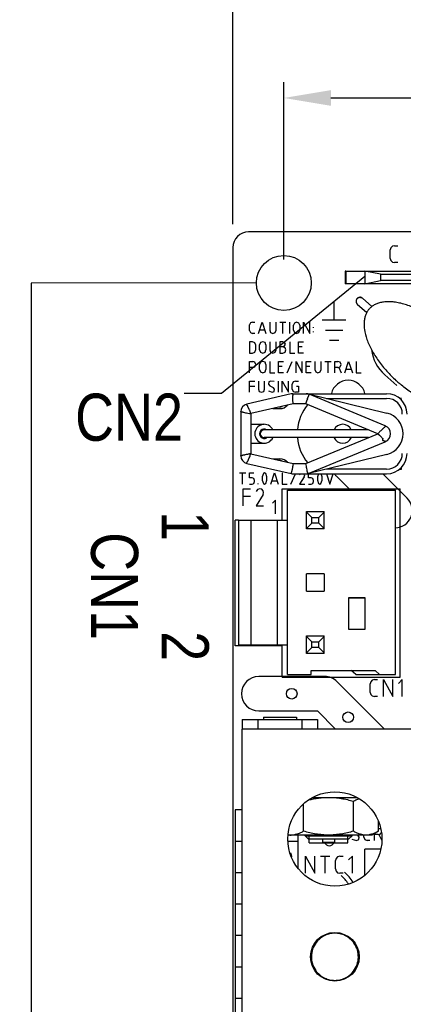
# Model space of a CAD drawing. Header units: millimetres. Extents: x 0 to 417, y 0 to 294.
# Tile 6 of 19: x 83 to 108, y 196 to 259. Entities that reach past the tile are written whole.
import ezdxf

# ---------------------------------------------------------------- set-up
doc = ezdxf.new("R2010")
doc.units = ezdxf.units.MM
for name, color, linetype in [('3105456700_MDXF_CONTINUOUS_LINE', 7, 'Continuous'), ('3110110100_MDXF_CONTINUOUS_LINE', 7, 'Continuous'), ('CY_DXF_CONTINUOUS_LINE', 7, 'Continuous'), ('HEAT_SINK-1_DXF_CONTINUOUS_LINE', 7, 'Continuous'), ('HSK-1_DXF_CONTINUOUS_LINE', 7, 'Continuous'), ('INPUT_171813DXF_CONTINUOUS_LINE', 7, 'Continuous'), ('MDS-300APB18_AA_DXF_TEXT', 7, 'Continuous'), ('MDS-300APB18_AA_PCDXF_DIMENSION', 7, 'Continuous'), ('MDS-300APB18DXF_CONTINUOUS_LINE', 7, 'Continuous'), ('PIN_DXF_CONTINUOUS_LINE', 7, 'Continuous'), ('Q5_Q6_DXF_CONTINUOUS_LINE', 7, 'Continuous'), ('RESISTANCE_DXF_CONTINUOUS_LINE', 7, 'Continuous'), ('SPACER_DXF_CONTINUOUS_LINE', 7, 'Continuous'), ('TAP_TONGUE_DXF_CONTINUOUS_LINE', 7, 'Continuous'), ('TAP_TONGUE_DXF_TEXT', 7, 'Continuous'), ('TUBE_DXF_CONTINUOUS_LINE', 7, 'Continuous')]:
    doc.layers.add(name, color=color, linetype=linetype)
doc.styles.get("Standard").update_dxf_attribs({"font": 'ARIALN.TTF'})
doc.dimstyles.new('DIMSTYLE_1', dxfattribs={"dimtxt": 3, "dimasz": 3, "dimexe": 1, "dimexo": 1.5, "dimgap": 0.75, "dimtad": 1, "dimdec": 1, "dimzin": 0, "dimdsep": 46, "dimtxsty": 'STANDARD', "dimblk": '_FILLED', "dimblk1": '_FILLED', "dimblk2": '_FILLED', "dimcen": 0.09, "dimadec": 0, "dimazin": 0, "dimtol": 1, "dimtp": 0.5, "dimtm": 0.5, "dimtfac": 1, "dimtdec": 1, "dimtofl": 0, "dimtmove": 0, "dimatfit": 3, "dimldrblk": '_FILLED', "dimfxl": 1, "dimtolj": 1, "dimtzin": 0, "dimarcsym": 0})
doc.dimstyles.new('DIMSTYLE_2', dxfattribs={"dimtxt": 3, "dimasz": 3, "dimexe": 1, "dimexo": 1.5, "dimgap": 0.75, "dimtad": 1, "dimdec": 1, "dimzin": 0, "dimdsep": 46, "dimtxsty": 'STANDARD', "dimblk": '_FILLED', "dimblk1": '_FILLED', "dimblk2": '_FILLED', "dimcen": 0.09, "dimadec": 0, "dimazin": 0, "dimtp": 1e-06, "dimtm": 1e-06, "dimtfac": 1, "dimtdec": 1, "dimtofl": 0, "dimtmove": 0, "dimatfit": 3, "dimldrblk": '_FILLED', "dimfxl": 1, "dimtolj": 1, "dimtzin": 0, "dimarcsym": 0})
doc.dimstyles.get("Standard").update_dxf_attribs({"dimtxt": 0.18, "dimasz": 0.18, "dimexe": 0.18, "dimexo": 0.0625, "dimgap": 0.09, "dimtad": 0, "dimtih": 1, "dimtoh": 1, "dimdec": 4, "dimzin": 0, "dimdsep": 46, "dimtxsty": 'STANDARD', "dimcen": 0.09, "dimadec": 0, "dimazin": 0, "dimtfac": 1, "dimtdec": 4, "dimtofl": 0, "dimtmove": 0, "dimatfit": 3, "dimfxl": 1, "dimtolj": 1, "dimtzin": 0, "dimarcsym": 0})

# ---------------------------------------------------------------- blocks, each defined once
blk = doc.blocks.new('_FILLED')
at = {"color": 0, "linetype": 'ByBlock'}
blk.add_solid([(0, 0), (-1, 0.167), (-1, -0.167)], dxfattribs=at)
blk = doc.blocks.new('*D6')
at = {"layer": 'Defpoints', "color": 0, "linetype": 'Continuous'}
for p in [(221.039, 254.138), (100.239, 242.363), (221.039, 242.363)]:
    blk.add_point(p, dxfattribs=at)
at = {"layer": 'MDS-300APB18_AA_PCDXF_DIMENSION', "color": 0, "linetype": 'Continuous', "lineweight": -2}
for p, q in [((100.239, 243.863), (100.239, 255.138)), ((221.039, 243.863), (221.039, 255.138)), ((103.239, 254.138), (218.039, 254.138))]:
    blk.add_line(p, q, dxfattribs=at)
at = {"layer": 'MDS-300APB18_AA_PCDXF_DIMENSION', "color": 0, "linetype": 'Continuous', "lineweight": -2, "xscale": 3, "yscale": 3, "zscale": 3, "rotation": 180}
blk.add_blockref('_FILLED', (100.239, 254.138), dxfattribs=at)
at = {"layer": 'MDS-300APB18_AA_PCDXF_DIMENSION', "color": 0, "linetype": 'Continuous', "lineweight": -2, "xscale": 3, "yscale": 3, "zscale": 3}
blk.add_blockref('_FILLED', (221.039, 254.138), dxfattribs=at)
at = {"layer": 'MDS-300APB18_AA_PCDXF_DIMENSION', "color": 0, "linetype": 'Continuous', "insert": (160.639, 257.888), "char_height": 3, "attachment_point": 2}
blk.add_mtext('\\A1;*120.8', dxfattribs=at)
blk = doc.blocks.new('*D8')
at = {"layer": 'Defpoints', "color": 0, "linetype": 'Continuous'}
for p in [(224.289, 265.121), (96.989, 244.613), (224.289, 244.613)]:
    blk.add_point(p, dxfattribs=at)
at = {"layer": 'MDS-300APB18_AA_PCDXF_DIMENSION', "color": 0, "linetype": 'Continuous', "lineweight": -2}
for p, q in [((96.989, 246.113), (96.989, 266.121)), ((224.289, 246.113), (224.289, 266.121)), ((99.989, 265.121), (221.289, 265.121))]:
    blk.add_line(p, q, dxfattribs=at)
at = {"layer": 'MDS-300APB18_AA_PCDXF_DIMENSION', "color": 0, "linetype": 'Continuous', "lineweight": -2, "xscale": 3, "yscale": 3, "zscale": 3, "rotation": 180}
blk.add_blockref('_FILLED', (96.989, 265.121), dxfattribs=at)
at = {"layer": 'MDS-300APB18_AA_PCDXF_DIMENSION', "color": 0, "linetype": 'Continuous', "lineweight": -2, "xscale": 3, "yscale": 3, "zscale": 3}
blk.add_blockref('_FILLED', (224.289, 265.121), dxfattribs=at)
at = {"layer": 'MDS-300APB18_AA_PCDXF_DIMENSION', "color": 0, "linetype": 'Continuous', "insert": (160.639, 268.871), "char_height": 3, "attachment_point": 2}
blk.add_mtext('\\A1;*127.3±0.5', dxfattribs=at)

msp = doc.modelspace()

# ---------------------------------------------------------------- linework, layer by layer
at = {"layer": '3105456700_MDXF_CONTINUOUS_LINE', "color": 7, "linetype": 'Continuous'}
for p, q in [((101.589, 207.163), (101.589, 207.213)), ((101.589, 207.163), (101.789, 206.963)), ((101.589, 207.163), (104.589, 207.163)), ((101.789, 206.963), (104.389, 206.963)), ((104.589, 207.163), (104.389, 206.963)), ((104.589, 207.163), (104.589, 207.213)), ((101.859, 206.713), (104.318, 206.713))]:
    msp.add_line(p, q, dxfattribs=at)
at = {"layer": '3105456700_MDXF_CONTINUOUS_LINE', "color": 2, "linetype": 'Continuous'}
for p, q in [((101.859, 206.713), (101.859, 207.213)), ((104.318, 206.713), (104.318, 207.213))]:
    msp.add_line(p, q, dxfattribs=at)
at = {"layer": '3110110100_MDXF_CONTINUOUS_LINE', "color": 7, "linetype": 'Continuous'}
for p, q in [((104.676, 207.458), (104.676, 209.367)), ((101.501, 207.458), (101.501, 209.193)), ((106.264, 207.458), (106.264, 208.084)), ((105.839, 207.213), (100.514, 207.213)), ((106.264, 207.458), (105.839, 207.213))]:
    msp.add_line(p, q, dxfattribs=at)
msp.add_arc((100.707, 208.422), 1.209, 260.86839, 269.98018, dxfattribs=at)
for points, knots in [([(101.821, 209.452), (102.028, 209.502), (102.343, 209.563), (102.768, 209.605), (102.982, 209.613), (103.089, 209.613)], [0, 0, 0, 0, 0.499913, 0.749956, 1, 1, 1, 1]), ([(103.089, 209.613), (103.223, 209.613), (103.492, 209.601), (103.892, 209.551), (104.287, 209.473), (104.547, 209.404), (104.676, 209.367)], [0, 0, 0, 0, 0.249991, 0.499985, 0.749988, 1, 1, 1, 1]), ([(104.676, 209.367), (104.704, 209.383), (104.815, 209.444), (104.93, 209.497), (105.019, 209.529)], [0, 0, 0, 0, 0.255683, 1, 1, 1, 1]), ([(101.501, 207.458), (101.437, 207.422), (101.31, 207.354), (101.112, 207.275), (100.911, 207.224), (100.774, 207.213), (100.707, 207.213)], [0, 0, 0, 0, 0.261643, 0.514497, 0.759594, 1, 1, 1, 1]), ([(103.089, 207.213), (102.954, 207.213), (102.686, 207.224), (102.285, 207.274), (101.89, 207.353), (101.63, 207.421), (101.501, 207.458)], [0, 0, 0, 0, 0.249991, 0.499985, 0.749988, 1, 1, 1, 1]), ([(104.676, 207.458), (104.547, 207.421), (104.287, 207.353), (103.892, 207.274), (103.492, 207.224), (103.223, 207.213), (103.089, 207.213)], [0, 0, 0, 0, 0.250012, 0.500015, 0.750009, 1, 1, 1, 1]), ([(105.47, 207.213), (105.403, 207.213), (105.267, 207.224), (105.065, 207.275), (104.867, 207.354), (104.74, 207.422), (104.676, 207.458)], [0, 0, 0, 0, 0.240405, 0.485503, 0.738357, 1, 1, 1, 1]), ([(106.264, 207.458), (106.201, 207.422), (106.073, 207.354), (105.875, 207.275), (105.674, 207.224), (105.538, 207.213), (105.47, 207.213)], [0, 0, 0, 0, 0.261643, 0.514497, 0.759595, 1, 1, 1, 1])]:
    msp.add_open_spline(points, degree=3, knots=knots, dxfattribs=at)
at = {"layer": 'CY_DXF_CONTINUOUS_LINE', "color": 7, "linetype": 'Continuous'}
for p, q in [((105.244, 241.395), (105.237, 241.402)), ((105.244, 241.395), (105.247, 241.393)), ((105.247, 241.393), (105.855, 240.865)), ((105.247, 241.393), (105.247, 241.393)), ((104.916, 241.019), (104.919, 241.016)), ((104.919, 241.016), (105.527, 240.487)), ((104.919, 241.016), (104.919, 241.016))]:
    msp.add_line(p, q, dxfattribs=at)
for points in [[(104.902, 241.362), (104.878, 241.33), (104.86, 241.296), (104.847, 241.259), (104.84, 241.221), (104.839, 241.183), (104.844, 241.145), (104.854, 241.109), (104.87, 241.076), (104.889, 241.047), (104.911, 241.023), (104.916, 241.019)], [(105.237, 241.402), (105.211, 241.419), (105.181, 241.433), (105.147, 241.444), (105.113, 241.449), (105.077, 241.45), (105.043, 241.445), (105.011, 241.436), (104.982, 241.424), (104.956, 241.409), (104.933, 241.392), (104.912, 241.373), (104.902, 241.362)]]:
    msp.add_lwpolyline(points, dxfattribs=at)
for centre, radius, start, end in [((105.106, 241.184), 0.266, 139.00227, 143.61698), ((105.107, 241.184), 0.267, 134.20718, 138.99907), ((105.106, 241.185), 0.265, 131.79497, 134.20132), ((113.345, 242.658), 8.817, 227.4691, 228.96433), ((113.337, 242.665), 8.817, 229.03602, 230.53125)]:
    msp.add_arc(centre, radius, start, end, dxfattribs=at)
for points, knots in [([(104.892, 241.342), (104.874, 241.317), (104.846, 241.262), (104.837, 241.171), (104.86, 241.085), (104.895, 241.038), (104.916, 241.019)], [0, 0, 0, 0, 0.260061, 0.513768, 0.75958, 1, 1, 1, 1]), ([(104.929, 241.383), (104.951, 241.402), (105.002, 241.434), (105.088, 241.453), (105.174, 241.441), (105.223, 241.413), (105.244, 241.396)], [0, 0, 0, 0, 0.259997, 0.513459, 0.759259, 1, 1, 1, 1]), ([(110.574, 239.479), (110.372, 239.654), (109.946, 239.991), (109.374, 240.363), (108.89, 240.623), (108.523, 240.793), (108.157, 240.935), (107.798, 241.046), (107.451, 241.123), (107.121, 241.165), (106.813, 241.172), (106.531, 241.145), (106.277, 241.086), (106.054, 240.997), (105.864, 240.882), (105.705, 240.743), (105.575, 240.583), (105.473, 240.398), (105.398, 240.186), (105.354, 239.947), (105.344, 239.683), (105.379, 239.282), (105.525, 238.735), (105.834, 238.063), (106.265, 237.386), (106.788, 236.743), (107.181, 236.347), (107.385, 236.161)], [0, 0, 0, 0, 0.074704, 0.151857, 0.190381, 0.22825, 0.264966, 0.300103, 0.3333, 0.364308, 0.392972, 0.419291, 0.44339, 0.465538, 0.486113, 0.505453, 0.524206, 0.543524, 0.564258, 0.586728, 0.611259, 0.638108, 0.698927, 0.768518, 0.844348, 0.922722, 1, 1, 1, 1]), ([(110.574, 239.479), (110.776, 239.304), (111.169, 238.928), (111.616, 238.414), (111.941, 237.971), (112.161, 237.631), (112.353, 237.288), (112.512, 236.948), (112.636, 236.615), (112.724, 236.294), (112.774, 235.99), (112.787, 235.707), (112.764, 235.448), (112.707, 235.215), (112.619, 235.01), (112.504, 234.833), (112.363, 234.682), (112.194, 234.555), (111.995, 234.452), (111.764, 234.375), (111.504, 234.328), (111.102, 234.307), (110.54, 234.375), (109.831, 234.588), (109.101, 234.921), (108.391, 235.349), (107.945, 235.683), (107.732, 235.859)], [0, 0, 0, 0, 0.074704, 0.151857, 0.190381, 0.22825, 0.264966, 0.300103, 0.3333, 0.364308, 0.392972, 0.419291, 0.44339, 0.465538, 0.486113, 0.505453, 0.524206, 0.543524, 0.564258, 0.586728, 0.611259, 0.638108, 0.698927, 0.768518, 0.844348, 0.922722, 1, 1, 1, 1])]:
    msp.add_open_spline(points, degree=3, knots=knots, dxfattribs=at)
at = {"layer": 'HEAT_SINK-1_DXF_CONTINUOUS_LINE', "color": 3, "linetype": 'Continuous'}
for p, q in [((98.939, 214.713), (98.939, 214.563)), ((98.939, 214.713), (101.039, 214.713)), ((101.039, 214.713), (101.039, 214.563)), ((97.589, 180.463), (97.589, 213.963)), ((155.489, 213.963), (97.589, 213.963))]:
    msp.add_line(p, q, dxfattribs=at)
for centre, radius in [((103.489, 206.963), 3), ((103.489, 199.463), 1.55)]:
    msp.add_circle(centre, radius, dxfattribs=at)
at = {"layer": 'HSK-1_DXF_CONTINUOUS_LINE', "color": 7, "linetype": 'Continuous'}
for centre, start, end in [((103.489, 199.465), 35.53529, 64.85943), ((103.488, 199.46), 215.53529, 244.85943)]:
    msp.add_arc(centre, 1.498, start, end, dxfattribs=at)
for points, knots in [([(102.852, 200.821), (102.797, 200.795), (102.587, 200.68), (102.405, 200.515), (102.297, 200.373)], [0, 0, 0, 0, 0.253162, 1, 1, 1, 1]), ([(103.489, 200.963), (103.377, 200.96), (103.158, 200.936), (102.948, 200.866), (102.852, 200.821)], [0, 0, 0, 0, 0.51256, 1, 1, 1, 1]), ([(104.125, 200.821), (104.029, 200.866), (103.819, 200.936), (103.601, 200.96), (103.489, 200.963)], [0, 0, 0, 0, 0.487691, 1, 1, 1, 1]), ([(102.297, 200.373), (102.2, 200.245), (102.047, 199.96), (101.966, 199.487), (102.032, 199.011), (102.176, 198.721), (102.27, 198.59)], [0, 0, 0, 0, 0.253796, 0.499461, 0.74541, 1, 1, 1, 1]), ([(104.68, 198.553), (104.778, 198.681), (104.93, 198.966), (105.011, 199.438), (104.945, 199.914), (104.801, 200.204), (104.708, 200.336)], [0, 0, 0, 0, 0.253796, 0.499461, 0.74541, 1, 1, 1, 1]), ([(102.852, 198.104), (102.949, 198.059), (103.158, 197.989), (103.377, 197.966), (103.489, 197.963)], [0, 0, 0, 0, 0.487691, 1, 1, 1, 1]), ([(103.489, 197.963), (103.601, 197.966), (103.82, 197.989), (104.029, 198.059), (104.126, 198.105)], [0, 0, 0, 0, 0.51256, 1, 1, 1, 1]), ([(104.126, 198.105), (104.18, 198.13), (104.39, 198.245), (104.572, 198.411), (104.68, 198.553)], [0, 0, 0, 0, 0.253162, 1, 1, 1, 1])]:
    msp.add_open_spline(points, degree=3, knots=knots, dxfattribs=at)
at = {"layer": 'INPUT_171813DXF_CONTINUOUS_LINE', "color": 7, "linetype": 'Continuous'}
for p, q in [((100.463, 217.428), (100.463, 229.163)), ((100.463, 229.163), (107.346, 229.163)), ((107.346, 217.428), (107.346, 229.163)), ((101.682, 226.699), (101.682, 227.817)), ((101.682, 227.817), (102.8, 227.817)), ((102.012, 227.436), (101.682, 227.778)), ((102.8, 227.778), (102.469, 227.436)), ((102.8, 226.699), (102.8, 227.817)), ((97.339, 227.258), (97.339, 219.333)), ((97.339, 227.258), (100.463, 227.258)), ((98.126, 227.258), (98.126, 219.333)), ((99.828, 219.333), (99.828, 227.258)), ((101.682, 226.737), (102.012, 227.08)), ((102.012, 227.08), (102.012, 227.436)), ((102.012, 227.436), (102.469, 227.436)), ((102.469, 227.08), (102.012, 227.08)), ((102.469, 227.08), (102.469, 227.436)), ((102.469, 227.08), (102.8, 226.737)), ((102.8, 226.699), (101.682, 226.699)), ((101.682, 222.737), (101.682, 223.854)), ((102.8, 223.854), (101.682, 223.854)), ((102.8, 223.854), (102.8, 222.737)), ((101.682, 222.737), (102.8, 222.737)), ((104.374, 220.298), (104.374, 222.33)), ((104.374, 222.33), (105.39, 222.33)), ((105.39, 222.33), (105.39, 220.298)), ((105.39, 220.298), (104.374, 220.298)), ((101.682, 218.774), (101.682, 219.892)), ((101.682, 219.892), (102.8, 219.892)), ((102.012, 219.511), (101.682, 219.854)), ((102.012, 219.155), (102.012, 219.511)), ((102.012, 219.511), (102.469, 219.511)), ((102.8, 219.854), (102.469, 219.511)), ((102.469, 219.155), (102.469, 219.511)), ((102.8, 218.774), (102.8, 219.892)), ((97.339, 219.333), (100.463, 219.333)), ((101.682, 218.812), (102.012, 219.155)), ((102.8, 218.774), (101.682, 218.774)), ((102.469, 219.155), (102.012, 219.155)), ((102.469, 219.155), (102.8, 218.812)), ((101.987, 217.428), (101.987, 217.682)), ((101.987, 217.682), (106.051, 217.682)), ((104.816, 217.428), (104.527, 217.682)), ((106.051, 217.682), (106.34, 217.428)), ((100.463, 217.428), (101.987, 217.428)), ((104.816, 217.428), (107.346, 217.428))]:
    msp.add_line(p, q, dxfattribs=at)
at = {"layer": 'MDS-300APB18DXF_CONTINUOUS_LINE', "color": 7, "linetype": 'Continuous'}
for p, q in [((223.289, 245.613), (97.989, 245.613)), ((96.989, 244.613), (96.989, 170.113)), ((107.059, 244.594), (107.022, 244.466)), ((107.022, 243.924), (107.022, 244.466)), ((107.16, 244.695), (107.059, 244.594)), ((107.298, 244.732), (107.16, 244.695)), ((107.298, 244.732), (107.509, 244.732)), ((107.022, 243.924), (107.059, 243.786)), ((107.059, 243.786), (107.16, 243.694)), ((107.16, 243.694), (107.298, 243.658)), ((107.509, 243.658), (107.298, 243.658)), ((104.139, 243.113), (104.139, 242.313)), ((104.189, 243.113), (104.139, 243.113)), ((104.189, 242.313), (104.139, 242.313)), ((103.439, 240.013), (103.439, 241.213)), ((98.114, 239.819), (98.059, 239.69)), ((98.059, 239.332), (98.059, 239.69)), ((98.233, 239.874), (98.114, 239.819)), ((98.233, 239.874), (98.38, 239.874)), ((98.619, 239.148), (98.858, 239.874)), ((98.858, 239.874), (99.096, 239.148)), ((99.335, 239.874), (99.335, 239.35)), ((99.739, 239.35), (99.739, 239.874)), ((99.978, 239.874), (100.373, 239.874)), ((100.171, 239.148), (100.171, 239.874)), ((100.612, 239.148), (100.612, 239.874)), ((100.915, 239.81), (100.851, 239.672)), ((100.851, 239.35), (100.851, 239.672)), ((101.053, 239.874), (100.915, 239.81)), ((101.19, 239.81), (101.053, 239.874)), ((101.255, 239.672), (101.19, 239.81)), ((101.255, 239.672), (101.255, 239.35)), ((101.494, 239.148), (101.494, 239.874)), ((101.494, 239.874), (101.888, 239.148)), ((101.888, 239.148), (101.888, 239.874)), ((102.136, 239.506), (102.136, 239.552)), ((102.689, 240.013), (104.189, 240.013)), ((98.059, 239.332), (98.114, 239.203)), ((98.114, 239.203), (98.233, 239.148)), ((98.38, 239.148), (98.233, 239.148)), ((99.023, 239.35), (98.683, 239.35)), ((99.335, 239.35), (99.39, 239.203)), ((99.39, 239.203), (99.537, 239.148)), ((99.537, 239.148), (99.675, 239.203)), ((99.675, 239.203), (99.739, 239.35)), ((100.851, 239.35), (100.915, 239.203)), ((100.915, 239.203), (101.053, 239.148)), ((101.053, 239.148), (101.19, 239.203)), ((101.19, 239.203), (101.255, 239.35)), ((102.136, 239.231), (102.136, 239.268)), ((102.889, 239.363), (103.989, 239.363)), ((98.059, 238.616), (98.059, 237.899)), ((98.233, 238.616), (98.059, 238.616)), ((98.389, 238.551), (98.233, 238.616)), ((98.454, 238.395), (98.389, 238.551)), ((98.454, 238.12), (98.454, 238.395)), ((98.757, 238.561), (98.692, 238.423)), ((98.692, 238.101), (98.692, 238.423)), ((98.894, 238.616), (98.757, 238.561)), ((99.041, 238.561), (98.894, 238.616)), ((99.096, 238.423), (99.041, 238.561)), ((99.096, 238.423), (99.096, 238.101)), ((99.335, 238.616), (99.335, 238.101)), ((99.739, 238.101), (99.739, 238.616)), ((99.978, 238.616), (99.978, 237.899)), ((100.171, 238.616), (99.978, 238.616)), ((100.171, 238.303), (99.978, 238.303)), ((100.29, 238.57), (100.171, 238.616)), ((100.171, 238.303), (100.29, 238.349)), ((100.318, 238.239), (100.171, 238.303)), ((100.336, 238.46), (100.29, 238.57)), ((100.29, 238.349), (100.336, 238.46)), ((100.373, 238.101), (100.318, 238.239)), ((100.612, 238.616), (100.612, 237.899)), ((101.172, 237.899), (101.172, 238.616)), ((101.172, 238.616), (101.494, 238.616)), ((101.411, 238.303), (101.172, 238.303)), ((103.139, 238.713), (103.739, 238.713)), ((98.059, 237.899), (98.233, 237.899)), ((98.233, 237.899), (98.389, 237.964)), ((98.389, 237.964), (98.454, 238.12)), ((98.692, 238.101), (98.757, 237.954)), ((98.757, 237.954), (98.894, 237.899)), ((98.894, 237.899), (99.041, 237.954)), ((99.041, 237.954), (99.096, 238.101)), ((99.335, 238.101), (99.39, 237.954)), ((99.39, 237.954), (99.537, 237.899)), ((99.537, 237.899), (99.675, 237.954)), ((99.675, 237.954), (99.739, 238.101)), ((99.978, 237.899), (100.171, 237.899)), ((100.171, 237.899), (100.318, 237.954)), ((100.318, 237.954), (100.373, 238.101)), ((100.612, 237.899), (100.933, 237.899)), ((101.494, 237.899), (101.172, 237.899)), ((98.059, 236.65), (98.059, 237.367)), ((98.059, 237.367), (98.261, 237.367)), ((98.261, 236.972), (98.059, 236.972)), ((98.399, 237.312), (98.261, 237.367)), ((98.261, 236.972), (98.399, 237.027)), ((98.454, 237.174), (98.399, 237.312)), ((98.399, 237.027), (98.454, 237.174)), ((98.757, 237.312), (98.692, 237.174)), ((98.692, 236.852), (98.692, 237.174)), ((98.894, 237.367), (98.757, 237.312)), ((99.041, 237.312), (98.894, 237.367)), ((99.096, 237.174), (99.041, 237.312)), ((99.096, 237.174), (99.096, 236.852)), ((99.335, 237.367), (99.335, 236.65)), ((99.896, 236.65), (99.896, 237.367)), ((99.896, 237.367), (100.217, 237.367)), ((100.134, 237.045), (99.896, 237.045)), ((100.456, 236.65), (100.777, 237.367)), ((101.016, 236.65), (101.016, 237.367)), ((101.016, 237.367), (101.411, 236.65)), ((101.411, 236.65), (101.411, 237.367)), ((101.65, 236.65), (101.65, 237.367)), ((101.65, 237.367), (101.971, 237.367)), ((101.888, 237.045), (101.65, 237.045)), ((102.21, 237.367), (102.21, 236.852)), ((102.614, 236.852), (102.614, 237.367)), ((102.853, 237.367), (103.248, 237.367)), ((103.055, 236.65), (103.055, 237.367)), ((103.486, 236.65), (103.486, 237.367)), ((103.486, 237.367), (103.688, 237.367)), ((103.688, 236.972), (103.486, 236.972)), ((103.835, 237.312), (103.688, 237.367)), ((103.688, 236.972), (103.835, 237.027)), ((103.734, 236.972), (103.891, 236.65)), ((103.891, 237.174), (103.835, 237.312)), ((103.835, 237.027), (103.891, 237.174)), ((104.129, 236.65), (104.368, 237.367)), ((104.368, 237.367), (104.607, 236.65)), ((104.846, 237.367), (104.846, 236.65)), ((98.692, 236.852), (98.757, 236.705)), ((98.757, 236.705), (98.894, 236.65)), ((98.894, 236.65), (99.041, 236.705)), ((99.041, 236.705), (99.096, 236.852)), ((99.335, 236.65), (99.657, 236.65)), ((100.217, 236.65), (99.896, 236.65)), ((101.971, 236.65), (101.65, 236.65)), ((102.21, 236.852), (102.274, 236.705)), ((102.274, 236.705), (102.412, 236.65)), ((102.412, 236.65), (102.55, 236.705)), ((102.55, 236.705), (102.614, 236.852)), ((104.543, 236.852), (104.203, 236.852)), ((104.846, 236.65), (105.167, 236.65)), ((107.438, 235.839), (106.67, 236.512)), ((98.059, 235.401), (98.059, 236.118)), ((98.059, 236.118), (98.38, 236.118)), ((98.059, 235.796), (98.38, 235.796)), ((98.619, 236.118), (98.619, 235.603)), ((99.014, 235.603), (99.014, 236.118)), ((99.289, 236.063), (99.262, 235.925)), ((99.262, 235.925), (99.344, 235.815)), ((99.418, 236.118), (99.289, 236.063)), ((99.344, 235.815), (99.565, 235.704)), ((99.62, 236.081), (99.418, 236.118)), ((99.648, 235.594), (99.565, 235.704)), ((99.896, 235.401), (99.896, 236.118)), ((100.134, 235.401), (100.134, 236.118)), ((100.134, 236.118), (100.538, 235.401)), ((100.538, 235.401), (100.538, 236.118)), ((100.832, 236.063), (100.777, 235.916)), ((100.777, 235.603), (100.777, 235.916)), ((100.97, 236.118), (100.832, 236.063)), ((100.97, 236.118), (101.172, 236.118)), ((101.053, 235.796), (101.172, 235.796)), ((101.172, 235.796), (101.172, 235.401)), ((98.619, 235.603), (98.674, 235.456)), ((98.674, 235.456), (98.821, 235.401)), ((98.821, 235.401), (98.959, 235.456)), ((98.959, 235.456), (99.014, 235.603)), ((99.253, 235.484), (99.491, 235.401)), ((99.491, 235.401), (99.62, 235.456)), ((99.62, 235.456), (99.648, 235.594)), ((100.777, 235.603), (100.832, 235.456)), ((100.832, 235.456), (100.97, 235.401)), ((101.172, 235.401), (100.97, 235.401)), ((107.739, 235.013), (107.619, 235.013)), ((107.739, 234.898), (107.739, 234.963)), ((97.416, 230.277), (97.811, 230.277)), ((97.609, 229.551), (97.609, 230.277)), ((98.05, 229.955), (98.05, 230.277)), ((98.05, 230.277), (98.334, 230.277)), ((98.931, 230.231), (98.858, 230.019)), ((99.014, 230.277), (98.931, 230.231)), ((99.087, 230.231), (99.014, 230.277)), ((99.161, 230.019), (99.087, 230.231)), ((99.409, 229.551), (99.648, 230.277)), ((99.648, 230.277), (99.886, 229.551)), ((100.125, 230.277), (100.125, 229.551)), ((100.685, 229.551), (100.978, 230.213)), ((101.289, 230.213), (101.246, 230.157)), ((101.567, 230.139), (101.523, 230.213)), ((101.539, 230.029), (101.567, 230.139)), ((101.806, 229.955), (101.806, 230.213)), ((102.442, 230.213), (102.375, 230.019)), ((102.678, 230.019), (102.611, 230.213)), ((102.947, 230.213), (103.165, 229.551)), ((103.165, 229.551), (103.383, 230.213)), ((103.568, 230.077), (104.483, 229.163)), ((108.101, 228.656), (106.544, 230.213)), ((107.619, 230.513), (107.739, 230.513)), ((107.739, 230.513), (107.739, 230.627)), ((98.215, 229.955), (98.05, 229.955)), ((98.05, 229.551), (98.215, 229.551)), ((98.325, 229.909), (98.215, 229.955)), ((98.215, 229.551), (98.325, 229.597)), ((98.371, 229.79), (98.325, 229.909)), ((98.325, 229.597), (98.371, 229.716)), ((98.371, 229.716), (98.371, 229.79)), ((98.61, 229.551), (98.61, 229.597)), ((98.858, 230.019), (98.858, 229.799)), ((98.858, 229.799), (98.931, 229.597)), ((98.931, 229.597), (99.014, 229.551)), ((99.014, 229.551), (99.087, 229.597)), ((99.087, 229.597), (99.161, 229.799)), ((99.161, 229.799), (99.161, 230.019)), ((99.822, 229.753), (99.482, 229.753)), ((100.125, 229.551), (100.447, 229.551)), ((101.539, 230.029), (101.246, 229.551)), ((101.246, 229.551), (101.567, 229.551)), ((101.971, 229.955), (101.806, 229.955)), ((101.806, 229.551), (101.971, 229.551)), ((102.081, 229.909), (101.971, 229.955)), ((101.971, 229.551), (102.081, 229.597)), ((102.127, 229.79), (102.081, 229.909)), ((102.081, 229.597), (102.127, 229.716)), ((102.127, 229.716), (102.127, 229.79)), ((102.375, 230.019), (102.375, 229.799)), ((102.375, 229.799), (102.449, 229.597)), ((102.449, 229.597), (102.522, 229.551)), ((102.522, 229.551), (102.605, 229.597)), ((102.605, 229.597), (102.678, 229.799)), ((102.678, 229.799), (102.678, 230.019)), ((97.636, 228.183), (97.636, 229.257)), ((97.636, 229.257), (98.114, 229.257)), ((98.564, 229.211), (98.472, 229.083)), ((98.913, 228.89), (98.472, 228.183)), ((98.711, 229.257), (98.564, 229.211)), ((98.83, 229.23), (98.711, 229.257)), ((98.922, 229.138), (98.83, 229.23)), ((98.913, 228.89), (98.95, 229.018)), ((98.95, 229.018), (98.922, 229.138)), ((100.134, 227.258), (100.134, 229.253)), ((100.134, 229.253), (107.654, 229.253)), ((107.654, 217.273), (107.654, 229.253)), ((97.636, 228.78), (98.114, 228.78)), ((98.472, 228.183), (98.95, 228.183)), ((99.712, 228.532), (99.519, 228.339)), ((99.712, 227.659), (99.712, 228.532)), ((97.134, 219.258), (97.134, 227.258)), ((97.339, 227.258), (97.134, 227.258)), ((104.374, 222.313), (105.339, 222.313)), ((100.134, 219.258), (97.134, 219.258)), ((100.134, 217.273), (100.134, 219.258)), ((102.839, 217.313), (98.639, 217.313)), ((100.134, 217.273), (107.654, 217.273)), ((106.601, 214.006), (103.624, 216.983)), ((105.773, 216.978), (105.737, 216.84)), ((105.874, 217.079), (105.773, 216.978)), ((106.012, 217.116), (105.874, 217.079)), ((106.012, 217.116), (106.214, 217.116)), ((106.581, 216.032), (106.581, 217.116)), ((106.581, 217.116), (107.178, 216.032)), ((107.178, 216.032), (107.178, 217.116)), ((107.775, 217.116), (107.537, 216.868)), ((107.775, 216.032), (107.775, 217.116)), ((105.737, 216.299), (105.737, 216.84)), ((105.737, 216.299), (105.773, 216.17)), ((105.773, 216.17), (105.874, 216.069)), ((105.874, 216.069), (106.012, 216.032)), ((106.214, 216.032), (106.012, 216.032)), ((98.639, 215.113), (102.383, 215.113)), ((102.383, 215.113), (103.533, 213.963)), ((97.139, 208.813), (97.139, 192.813)), ((97.589, 208.813), (97.139, 208.813)), ((101.139, 207.213), (101.139, 205.109)), ((104.57, 206.949), (104.864, 206.857)), ((104.864, 206.857), (105.011, 206.931)), ((105.048, 207.087), (104.956, 207.213)), ((105.011, 206.931), (105.048, 207.087)), ((105.342, 207.069), (105.342, 207.213)), ((105.342, 207.069), (105.406, 206.922)), ((105.406, 206.922), (105.553, 206.857)), ((105.727, 206.857), (105.553, 206.857)), ((106.012, 206.857), (106.012, 207.313)), ((106.251, 207.243), (106.012, 207.243)), ((106.251, 207.243), (106.37, 207.271)), ((106.297, 207.243), (106.482, 206.873)), ((106.37, 207.271), (106.449, 207.35)), ((97.589, 206.813), (97.139, 206.813)), ((101.139, 206.813), (100.5, 206.813)), ((105.389, 204.661), (105.389, 206.313)), ((106.409, 206.313), (105.389, 206.313)), ((100.695, 206.031), (100.641, 206.066)), ((100.75, 205.866), (100.695, 206.031)), ((100.73, 205.797), (100.75, 205.866)), ((101.613, 204.782), (101.613, 205.866)), ((101.613, 205.866), (102.21, 204.782)), ((102.21, 204.782), (102.21, 205.866)), ((102.568, 205.866), (103.165, 205.866)), ((102.871, 204.782), (102.871, 205.866)), ((103.569, 205.728), (103.532, 205.59)), ((103.661, 205.829), (103.569, 205.728)), ((103.799, 205.866), (103.661, 205.829)), ((103.799, 205.866), (104.01, 205.866)), ((104.607, 205.866), (104.368, 205.627)), ((104.607, 204.782), (104.607, 205.866)), ((103.532, 205.057), (103.532, 205.59)), ((103.532, 205.057), (103.569, 204.92)), ((97.589, 204.813), (97.139, 204.813)), ((103.569, 204.92), (103.661, 204.819)), ((103.661, 204.819), (103.799, 204.782)), ((104.01, 204.782), (103.799, 204.782)), ((97.589, 202.813), (97.139, 202.813)), ((97.589, 200.813), (97.139, 200.813)), ((97.589, 198.813), (97.139, 198.813)), ((97.589, 196.813), (97.139, 196.813))]:
    msp.add_line(p, q, dxfattribs=at)
for centre, radius in [((100.239, 242.363), 1.75), ((100.739, 216.213), 0.338), ((104.339, 214.713), 0.338)]:
    msp.add_circle(centre, radius, dxfattribs=at)
for centre, radius, start, end in [((97.989, 244.613), 1, 90, 180), ((108.31, 238.399), 2.5, 186.43695, 228.9999), ((104.339, 235.063), 1.1, 13.19341, 166.80659), ((104.339, 235.063), 1.1, 166.80659, 166.85997), ((104.339, 235.063), 1.1, 13.14003, 13.19341), ((99.939, 235.013), 0.55, 272.73927, 290.3651), ((98.989, 232.763), 0.3, 56.94228, 303.05772), ((98.989, 232.763), 0.3, 56.46158, 56.94228), ((98.989, 232.763), 0.3, 303.05772, 303.53842), ((99.939, 230.513), 0.55, 68.93617, 87.20544), ((104.339, 230.863), 1.1, 216.22541, 216.27752), ((104.339, 230.863), 1.1, 216.27752, 225.54801), ((107.324, 227.878), 1.1, 271.19588, 44.99767), ((107.324, 227.878), 1.1, 271.18171, 271.19588), ((105.339, 223.413), 1.1, 270, 272.80161), ((98.639, 216.213), 1.1, 90, 270), ((102.839, 216.213), 1.1, 44.45199, 90), ((105.824, 213.228), 1.1, 42.02772, 44.99767), ((103.139, 206.863), 0.325, 201.74939, 338.17502), ((103.139, 206.863), 0.325, 338.17502, 338.32708), ((102.239, 202.763), 2.5, 32.44509, 48.39983), ((102.239, 202.763), 2.8, 30.8737, 48.40012)]:
    msp.add_arc(centre, radius, start, end, dxfattribs=at)
at = {"layer": 'PIN_DXF_CONTINUOUS_LINE', "color": 7, "linetype": 'Continuous'}
for p, q in [((97.589, 214.563), (97.589, 213.963)), ((97.589, 214.563), (102.389, 214.563)), ((98.589, 214.563), (98.589, 213.963)), ((101.389, 214.563), (101.389, 213.963)), ((102.389, 214.563), (102.389, 213.963))]:
    msp.add_line(p, q, dxfattribs=at)
at = {"layer": 'Q5_Q6_DXF_CONTINUOUS_LINE', "color": 7, "linetype": 'Continuous'}
for p, q in [((102.115, 209.613), (104.863, 209.613)), ((106.409, 207.613), (106.264, 207.613)), ((102.714, 206.743), (102.714, 206.963)), ((103.464, 206.963), (103.464, 206.743)), ((103.464, 206.743), (102.714, 206.743))]:
    msp.add_line(p, q, dxfattribs=at)
at = {"layer": 'RESISTANCE_DXF_CONTINUOUS_LINE', "color": 7, "linetype": 'Continuous'}
for p, q in [((105.623, 233.013), (98.989, 233.013)), ((105.623, 232.513), (98.989, 232.513))]:
    msp.add_line(p, q, dxfattribs=at)
for centre, radius, start, end in [((98.989, 232.763), 0.25, 90, 270), ((106.489, 232.763), 1.05, 162.99868, 165.97817), ((106.489, 232.763), 1.05, 193.78812, 197.01365)]:
    msp.add_arc(centre, radius, start, end, dxfattribs=at)
at = {"layer": 'SPACER_DXF_CONTINUOUS_LINE', "color": 7, "linetype": 'Continuous'}
for p, q in [((102.955, 235.013), (106.789, 235.013)), ((99.527, 234.363), (99.989, 234.363)), ((98.139, 233.363), (98.989, 233.363)), ((98.139, 232.163), (98.989, 232.163)), ((99.527, 231.163), (99.989, 231.163)), ((106.789, 230.513), (102.955, 230.513))]:
    msp.add_line(p, q, dxfattribs=at)
for centre, radius, start, end in [((99.989, 235.013), 0.65, 270, 318.19936), ((103.989, 232.763), 2.9, 140.36257, 175.05448), ((106.789, 234.013), 1, 0, 90), ((98.989, 232.763), 0.6, 24.65304, 335.34696), ((103.989, 232.763), 0.6, 24.68479, 155.31521), ((103.989, 232.763), 2.9, 184.94552, 219.66005), ((103.989, 232.763), 0.6, 204.68479, 335.31521), ((106.789, 231.513), 1, 270, 0), ((99.989, 230.513), 0.65, 41.80064, 90)]:
    msp.add_arc(centre, radius, start, end, dxfattribs=at)
at = {"layer": 'TAP_TONGUE_DXF_CONTINUOUS_LINE', "color": 7, "linetype": 'Continuous'}
for p, q in [((104.189, 243.113), (104.189, 242.313)), ((104.189, 243.113), (111.389, 243.113)), ((105.389, 243.113), (105.389, 242.313)), ((106.389, 242.913), (105.389, 243.113)), ((106.389, 242.913), (106.389, 242.513)), ((106.389, 242.913), (109.189, 242.913)), ((111.389, 242.313), (104.189, 242.313)), ((105.389, 242.313), (106.389, 242.513)), ((109.189, 242.513), (106.389, 242.513))]:
    msp.add_line(p, q, dxfattribs=at)
at = {"layer": 'TUBE_DXF_CONTINUOUS_LINE', "color": 7, "linetype": 'Continuous'}
for p, q in [((100.703, 235.3), (97.877, 234.65)), ((100.815, 235.313), (106.789, 235.313)), ((101.782, 235.299), (106.808, 234.074)), ((106.699, 233.271), (101.854, 235.275)), ((100.832, 234.663), (98.139, 234.043)), ((101.633, 234.663), (100.832, 234.663)), ((106.227, 232.763), (101.633, 234.663)), ((97.489, 234.163), (97.489, 231.363)), ((98.139, 234.043), (98.139, 231.482)), ((101.636, 230.863), (106.227, 232.763)), ((106.267, 232.806), (106.227, 232.763)), ((106.528, 233.059), (106.518, 233.05)), ((101.857, 230.251), (106.699, 232.255)), ((106.699, 232.255), (106.699, 232.255)), ((98.139, 231.482), (100.832, 230.863)), ((106.808, 231.451), (101.81, 230.234)), ((97.877, 230.875), (100.703, 230.225)), ((98.003, 231.153), (98.004, 231.156)), ((100.832, 230.863), (101.636, 230.863)), ((100.815, 230.213), (106.789, 230.213)), ((101.81, 230.234), (101.782, 230.227))]:
    msp.add_line(p, q, dxfattribs=at)
for centre, radius, start, end in [((100.815, 234.813), 0.5, 90, 102.95255), ((101.663, 234.813), 0.5, 67.52857, 90), ((106.789, 234.013), 1.3, 0, 90), ((97.989, 234.163), 0.5, 102.95255, 180), ((107.207, 233.069), 5.792, 160.84097, 161.29549), ((105.339, 233.716), 3.815, 160.56318, 160.81222), ((106.489, 232.763), 1.35, 283.68711, 76.31289), ((106.489, 232.763), 0.55, 292.48379, 67.52857), ((106.231, 232.762), 0.00421, 135.29773, 137.03902), ((106.739, 232.736), 0.341, 226.52193, 227.55764), ((97.989, 231.363), 0.5, 180, 257.04745), ((106.789, 231.513), 1.3, 270, 0), ((96.377, 231.916), 1.796, 333.5607, 334.85452), ((100.815, 230.713), 0.5, 257.04745, 270), ((101.663, 230.713), 0.5, 270, 283.68711), ((101.666, 230.713), 0.5, 286.73713, 292.48379)]:
    msp.add_arc(centre, radius, start, end, dxfattribs=at)
for points, knots in [([(100.81, 235.026), (100.81, 235.049), (100.809, 235.089), (100.812, 235.141), (100.816, 235.18), (100.822, 235.215), (100.827, 235.244), (100.819, 235.265), (100.815, 235.28), (100.816, 235.291), (100.815, 235.301), (100.816, 235.305), (100.817, 235.308), (100.818, 235.311), (100.817, 235.313), (100.815, 235.313), (100.815, 235.313)], [0, 0, 0, 0, 0.235668, 0.408151, 0.538454, 0.638916, 0.778878, 0.831065, 0.872775, 0.931285, 0.951649, 0.967463, 0.979778, 0.987592, 0.993114, 1, 1, 1, 1]), ([(101.762, 235.043), (101.769, 235.061), (101.781, 235.092), (101.8, 235.131), (101.816, 235.161), (101.829, 235.183), (101.838, 235.202), (101.841, 235.219), (101.841, 235.233), (101.843, 235.244), (101.846, 235.252), (101.848, 235.259), (101.85, 235.264), (101.853, 235.268), (101.855, 235.27), (101.857, 235.272), (101.856, 235.274), (101.855, 235.275), (101.854, 235.275)], [0, 0, 0, 0, 0.22378, 0.391428, 0.520064, 0.620368, 0.699795, 0.765219, 0.820793, 0.864263, 0.898548, 0.926041, 0.947658, 0.96464, 0.977897, 0.986224, 0.992298, 1, 1, 1, 1]), ([(97.971, 234.428), (97.967, 234.437), (97.96, 234.454), (97.952, 234.484), (97.944, 234.51), (97.933, 234.532), (97.921, 234.548), (97.907, 234.563), (97.893, 234.58), (97.886, 234.595), (97.883, 234.608), (97.881, 234.619), (97.881, 234.627), (97.882, 234.635), (97.883, 234.64), (97.885, 234.643), (97.885, 234.645), (97.886, 234.646), (97.885, 234.647), (97.884, 234.647), (97.883, 234.647), (97.881, 234.647), (97.878, 234.648), (97.877, 234.649), (97.876, 234.65), (97.877, 234.65)], [0, 0, 0, 0, 0.114461, 0.213381, 0.373041, 0.439515, 0.500739, 0.608521, 0.692141, 0.755705, 0.807027, 0.848814, 0.883161, 0.911694, 0.935659, 0.945997, 0.954683, 0.958507, 0.961628, 0.965377, 0.970596, 0.979708, 0.992916, 0.99843, 1, 1, 1, 1]), ([(100.832, 234.663), (100.829, 234.698), (100.824, 234.766), (100.816, 234.888), (100.811, 234.973), (100.81, 235.026)], [0, 0, 0, 0, 0.291979, 0.565124, 1, 1, 1, 1]), ([(101.633, 234.663), (101.648, 234.71), (101.678, 234.798), (101.707, 234.886), (101.72, 234.927)], [0, 0, 0, 0, 0.533225, 1, 1, 1, 1]), ([(101.741, 234.986), (101.743, 234.991), (101.75, 235.01), (101.757, 235.029), (101.762, 235.043)], [0, 0, 0, 0, 0.27273, 1, 1, 1, 1]), ([(97.489, 234.163), (97.489, 234.166), (97.497, 234.17), (97.509, 234.17), (97.528, 234.169), (97.557, 234.163), (97.603, 234.151), (97.681, 234.128), (97.746, 234.111), (97.788, 234.102)], [0, 0, 0, 0, 0.030365, 0.06534, 0.12224, 0.211773, 0.353126, 0.586586, 1, 1, 1, 1]), ([(97.788, 234.102), (97.839, 234.091), (97.956, 234.071), (98.073, 234.054), (98.139, 234.043)], [0, 0, 0, 0, 0.441181, 1, 1, 1, 1]), ([(97.996, 234.382), (97.992, 234.39), (97.984, 234.406), (97.975, 234.421), (97.971, 234.428)], [0, 0, 0, 0, 0.526769, 1, 1, 1, 1]), ([(98.019, 234.335), (98.017, 234.34), (98.01, 234.355), (98.002, 234.371), (97.996, 234.382)], [0, 0, 0, 0, 0.264522, 1, 1, 1, 1]), ([(98.146, 234.066), (98.143, 234.062), (98.14, 234.057), (98.137, 234.05), (98.135, 234.047), (98.135, 234.044), (98.135, 234.043), (98.135, 234.042), (98.137, 234.041), (98.138, 234.043), (98.14, 234.045), (98.14, 234.048), (98.139, 234.051), (98.139, 234.056), (98.136, 234.062), (98.135, 234.067), (98.132, 234.074), (98.128, 234.083), (98.124, 234.094), (98.12, 234.104), (98.114, 234.118), (98.107, 234.136), (98.098, 234.156), (98.09, 234.177), (98.079, 234.203), (98.065, 234.234), (98.045, 234.281), (98.029, 234.314), (98.019, 234.335)], [0, 0, 0, 0, 0.039655, 0.053215, 0.06321, 0.070129, 0.074517, 0.077135, 0.079282, 0.085492, 0.093749, 0.101993, 0.110346, 0.126967, 0.143597, 0.160185, 0.176775, 0.209897, 0.242933, 0.275856, 0.308642, 0.373713, 0.43795, 0.501159, 0.563175, 0.682987, 0.796231, 1, 1, 1, 1]), ([(98.146, 234.066), (98.144, 234.063), (98.141, 234.058), (98.137, 234.051), (98.135, 234.047), (98.135, 234.044), (98.135, 234.042), (98.137, 234.041), (98.138, 234.042), (98.139, 234.043)], [0, 0, 0, 0, 0.324669, 0.560055, 0.719003, 0.815031, 0.864511, 0.896936, 1, 1, 1, 1]), ([(98.139, 234.043), (98.139, 234.041), (98.14, 234.036), (98.141, 234.03), (98.141, 234.025), (98.141, 234.022), (98.142, 234.019), (98.142, 234.016), (98.142, 234.015), (98.141, 234.014)], [0, 0, 0, 0, 0.250005, 0.499989, 0.624931, 0.749781, 0.874141, 0.938825, 1, 1, 1, 1]), ([(106.699, 233.271), (106.701, 233.27), (106.706, 233.267), (106.71, 233.258), (106.708, 233.246), (106.701, 233.23), (106.685, 233.206), (106.663, 233.182), (106.638, 233.155), (106.61, 233.129), (106.571, 233.097), (106.544, 233.073), (106.528, 233.059)], [0, 0, 0, 0, 0.027674, 0.054815, 0.091601, 0.149103, 0.239843, 0.38364, 0.485149, 0.615062, 0.783104, 1, 1, 1, 1]), ([(106.228, 232.764), (106.222, 232.758), (106.25, 232.742), (106.268, 232.73), (106.292, 232.711), (106.312, 232.692), (106.333, 232.673), (106.352, 232.654), (106.371, 232.635), (106.394, 232.611), (106.421, 232.581), (106.459, 232.538), (106.486, 232.507), (106.504, 232.489)], [0, 0, 0, 0, 0.067205, 0.140751, 0.213762, 0.285919, 0.356911, 0.426458, 0.494281, 0.560147, 0.685254, 0.800559, 1, 1, 1, 1]), ([(106.227, 232.763), (106.227, 232.765), (106.226, 232.768), (106.226, 232.774), (106.225, 232.779), (106.225, 232.782), (106.225, 232.785), (106.226, 232.785)], [0, 0, 0, 0, 0.25129, 0.502529, 0.753658, 0.878936, 1, 1, 1, 1]), ([(106.454, 232.992), (106.44, 232.979), (106.403, 232.943), (106.34, 232.882), (106.292, 232.832), (106.267, 232.806)], [0, 0, 0, 0, 0.218681, 0.590196, 1, 1, 1, 1]), ([(106.518, 233.05), (106.513, 233.046), (106.492, 233.026), (106.47, 233.007), (106.454, 232.992)], [0, 0, 0, 0, 0.227685, 1, 1, 1, 1]), ([(106.509, 232.485), (106.511, 232.483), (106.516, 232.478), (106.524, 232.472), (106.533, 232.467), (106.536, 232.462), (106.537, 232.459)], [0, 0, 0, 0, 0.261298, 0.516967, 0.764615, 1, 1, 1, 1]), ([(106.537, 232.459), (106.542, 232.448), (106.539, 232.423), (106.533, 232.397), (106.529, 232.377), (106.529, 232.365), (106.53, 232.355), (106.539, 232.337), (106.563, 232.327), (106.591, 232.322), (106.621, 232.319), (106.649, 232.32), (106.673, 232.319), (106.685, 232.315), (106.691, 232.309), (106.694, 232.3), (106.7, 232.293), (106.703, 232.283), (106.703, 232.274), (106.699, 232.268), (106.696, 232.263), (106.692, 232.26), (106.689, 232.257), (106.687, 232.255), (106.685, 232.253), (106.684, 232.253), (106.684, 232.252), (106.685, 232.252), (106.686, 232.252), (106.687, 232.252), (106.69, 232.253), (106.693, 232.253), (106.695, 232.254), (106.697, 232.254), (106.699, 232.255), (106.699, 232.255)], [0, 0, 0, 0, 0.098976, 0.192235, 0.230857, 0.263638, 0.291642, 0.316954, 0.424763, 0.488817, 0.55474, 0.676082, 0.721531, 0.752153, 0.77398, 0.793133, 0.825477, 0.851648, 0.87457, 0.898169, 0.911101, 0.924807, 0.938798, 0.945537, 0.951932, 0.956199, 0.957042, 0.958497, 0.961372, 0.965449, 0.973567, 0.982525, 0.989687, 0.995505, 1, 1, 1, 1]), ([(97.764, 231.416), (97.752, 231.413), (97.731, 231.406), (97.701, 231.4), (97.675, 231.399), (97.647, 231.398), (97.617, 231.393), (97.589, 231.378), (97.568, 231.366), (97.55, 231.36), (97.535, 231.36), (97.523, 231.36), (97.514, 231.362), (97.507, 231.364), (97.503, 231.366), (97.5, 231.367), (97.498, 231.369), (97.496, 231.37), (97.495, 231.37), (97.494, 231.371), (97.493, 231.369), (97.493, 231.367), (97.492, 231.365), (97.49, 231.364), (97.49, 231.363), (97.489, 231.363), (97.489, 231.363)], [0, 0, 0, 0, 0.121795, 0.226019, 0.315569, 0.392623, 0.518285, 0.623049, 0.707188, 0.769988, 0.819353, 0.85925, 0.891694, 0.918369, 0.930007, 0.940642, 0.950249, 0.958606, 0.96209, 0.965322, 0.970176, 0.97938, 0.988882, 0.993373, 0.998525, 1, 1, 1, 1]), ([(98.11, 231.483), (98.093, 231.48), (98.058, 231.475), (97.992, 231.463), (97.894, 231.446), (97.813, 231.429), (97.764, 231.416)], [0, 0, 0, 0, 0.14993, 0.296237, 0.569285, 1, 1, 1, 1]), ([(98.004, 231.156), (98.026, 231.203), (98.071, 231.312), (98.113, 231.421), (98.139, 231.482)], [0, 0, 0, 0, 0.442328, 1, 1, 1, 1]), ([(98.139, 231.482), (98.138, 231.483), (98.136, 231.485), (98.131, 231.484), (98.125, 231.485), (98.117, 231.484), (98.112, 231.483), (98.11, 231.483)], [0, 0, 0, 0, 0.125718, 0.250028, 0.500011, 0.750335, 1, 1, 1, 1]), ([(98.139, 231.482), (98.141, 231.482), (98.146, 231.482), (98.152, 231.481), (98.157, 231.48), (98.16, 231.48), (98.163, 231.479), (98.166, 231.479), (98.167, 231.479), (98.167, 231.478)], [0, 0, 0, 0, 0.250005, 0.499989, 0.624931, 0.749781, 0.874141, 0.938825, 1, 1, 1, 1]), ([(97.877, 230.875), (97.874, 230.876), (97.872, 230.884), (97.874, 230.895), (97.878, 230.912), (97.889, 230.937), (97.908, 230.974), (97.942, 231.035), (97.969, 231.085), (97.985, 231.117)], [0, 0, 0, 0, 0.033176, 0.07052, 0.130611, 0.224014, 0.368742, 0.601483, 1, 1, 1, 1]), ([(100.832, 230.863), (100.825, 230.814), (100.81, 230.722), (100.795, 230.631), (100.788, 230.588)], [0, 0, 0, 0, 0.533362, 1, 1, 1, 1]), ([(101.764, 230.223), (101.762, 230.232), (101.752, 230.282), (101.731, 230.388), (101.702, 230.534), (101.67, 230.698), (101.647, 230.804), (101.636, 230.863)], [0, 0, 0, 0, 0.043841, 0.232592, 0.498912, 0.726329, 1, 1, 1, 1]), ([(100.772, 230.504), (100.767, 230.481), (100.758, 230.443), (100.744, 230.392), (100.731, 230.355), (100.717, 230.323), (100.707, 230.295), (100.709, 230.273), (100.71, 230.258), (100.707, 230.246), (100.705, 230.237), (100.704, 230.233), (100.701, 230.23), (100.7, 230.228), (100.701, 230.226), (100.702, 230.226), (100.703, 230.225)], [0, 0, 0, 0, 0.235668, 0.408151, 0.538454, 0.638916, 0.778878, 0.831065, 0.872775, 0.931285, 0.951649, 0.967463, 0.979778, 0.987592, 0.993114, 1, 1, 1, 1]), ([(100.788, 230.588), (100.787, 230.581), (100.781, 230.552), (100.776, 230.524), (100.772, 230.504)], [0, 0, 0, 0, 0.273758, 1, 1, 1, 1])]:
    msp.add_open_spline(points, degree=3, knots=knots, dxfattribs=at)
msp.add_open_spline([(106.228, 232.764), (106.227, 232.764), (106.227, 232.763), (106.227, 232.763)], degree=3, dxfattribs=at)

# ---------------------------------------------------------------- texts
at = {"layer": 'MDS-300APB18_AA_DXF_TEXT', "color": 2, "linetype": 'Continuous', "insert": (95.454, 223.06), "char_height": 3, "width": 9.60448, "attachment_point": 2, "rotation": 270, "line_spacing_factor": 0.9}
msp.add_mtext('1      2\\PCN1', dxfattribs=at)
at = {"layer": 'TAP_TONGUE_DXF_TEXT', "color": 2, "linetype": 'Continuous', "insert": (93.805, 235.315), "char_height": 3, "width": 6.88433, "attachment_point": 3, "line_spacing_factor": 0.9}
msp.add_mtext('CN2', dxfattribs=at)

# ---------------------------------------------------------------- dimensions: what is measured, and where the dimension line sits
at = {"layer": 'MDS-300APB18_AA_PCDXF_DIMENSION', "color": 2, "linetype": 'Continuous'}
for base, p1, p2, dimstyle, picture, middle in [((224.289, 265.121), (96.989, 244.613), (224.289, 244.613), 'DIMSTYLE_1', '*D8', (160.639, 265.121)), ((221.039, 254.138), (100.239, 242.363), (221.039, 242.363), 'DIMSTYLE_2', '*D6', (160.639, 254.138))]:
    dim = msp.add_linear_dim(base=base, p1=p1, p2=p2, text='*<>', dimstyle=dimstyle, dxfattribs=at)
    dim.commit()
    dim.dimension.update_dxf_attribs({"geometry": picture, "text_midpoint": middle, "dimtype": 160})

# ---------------------------------------------------------------- leaders
at = {"layer": 'MDS-300APB18_AA_DXF_TEXT', "color": 2, "linetype": 'Continuous', "annotation_type": 0, "has_hookline": 1, "hookline_direction": 0, "text_width": 78.788}
msp.add_leader([(98.489, 242.363), (84.134, 242.341), (84.134, 156.119), (107.189, 156.13)], dimstyle='Standard', override={"dimtad": 1}, dxfattribs=at)
at = {"layer": 'TAP_TONGUE_DXF_TEXT', "color": 2, "linetype": 'Continuous', "annotation_type": 0, "has_hookline": 1, "hookline_direction": 1, "text_width": 6.526}
msp.add_leader([(105.389, 242.773), (96.27, 235.315), (93.895, 235.315)], dimstyle='Standard', override={"dimtad": 0}, dxfattribs=at)

doc.saveas('drawing.dxf')
